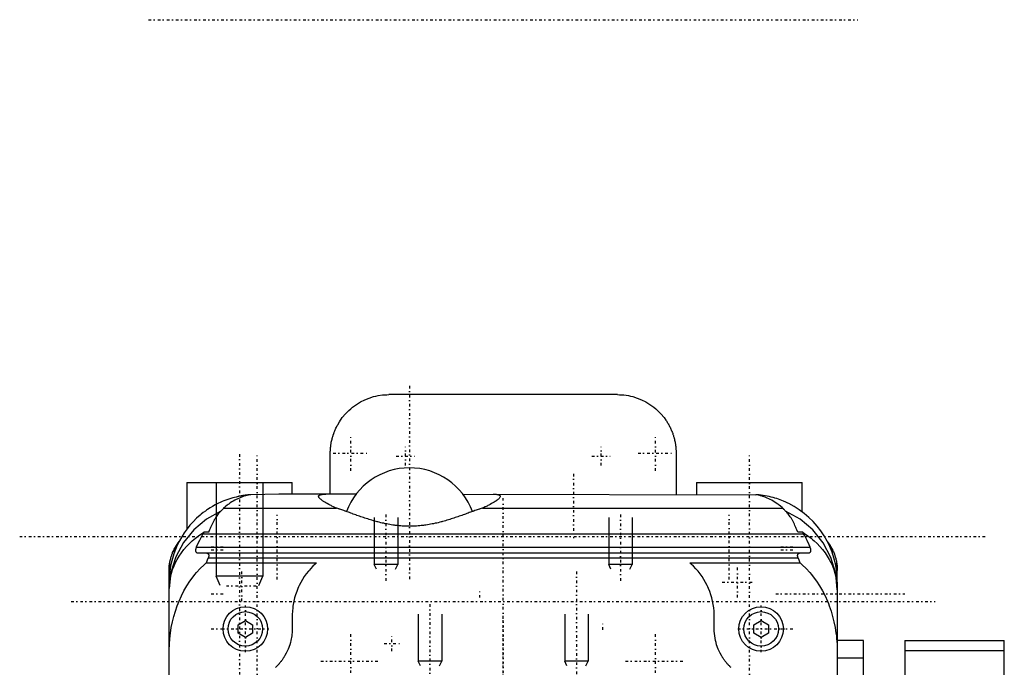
# Model space of a CAD drawing. Extents: x -128 to 128, y -5 to 816.
# Tile 8 of 8: x -83 to 86, y 705 to 816. Entities that reach past the tile are written whole.
import ezdxf

# ---------------------------------------------------------------- set-up
doc = ezdxf.new("R2010")
doc.units = 0
doc.linetypes.add('CENTER', pattern=[1.5, 0.45, -0.5, 0.05, -0.5])
for name, color, linetype in [('AM_0', 7, 'CONTINUOUS'), ('AM_10', 7, 'CONTINUOUS'), ('AM_7', 7, 'CENTER')]:
    doc.layers.add(name, color=color, linetype=linetype)

msp = doc.modelspace()

# ---------------------------------------------------------------- linework, layer by layer
at = {"layer": 'AM_0', "color": 7, "linetype": 'CONTINUOUS'}
for p, q in [((19.5, 752), (-19.5, 752)), ((-29.5, 735), (-29.5, 742)), ((29.5, 742), (29.5, 735)), ((-54, 737), (-54, 729)), ((-54, 737), (-36, 737)), ((-36, 735), (-36, 737)), ((33, 737), (33, 735)), ((33, 737), (51, 737)), ((51, 732), (51, 737)), ((-38.29, 735), (-43.05, 734.92)), ((-25.13, 735), (-38.29, 735)), ((-6.87, 735), (43.11, 734.91)), ((-47.71, 732.63), (-28.47, 732.63)), ((-3.53, 732.63), (47.71, 732.63)), ((-51.1, 728.51), (-51.23, 728.26)), ((-51.23, 728.26), (51.23, 728.26)), ((-50.25, 728.51), (-51.1, 728.51)), ((51.1, 728.51), (50.25, 728.51)), ((51.23, 728.26), (51.1, 728.51)), ((-52.37, 725.95), (52.37, 725.95)), ((-56.16, 725.57), (-56.17, 724.92)), ((-52.06, 725), (52.06, 725)), ((-50.32, 724.15), (50.32, 724.15)), ((56.17, 724.92), (56.16, 725.57)), ((-50.66, 723.27), (-31.86, 723.27)), ((31.86, 723.27), (50.66, 723.27)), ((-57, 718.72), (-57, 722)), ((57, 720), (57, 722)), ((-57, 600), (-57, 720)), ((57, 720), (57, 600)), ((-36, 714.2), (-36, 712)), ((36, 712), (36, 714.2)), ((-45.25, 712.72), (-44, 713.44)), ((-45.25, 711.28), (-45.25, 712.72)), ((-44, 713.44), (-42.75, 712.72)), ((-42.75, 712.72), (-42.75, 711.28)), ((42.75, 712.72), (44, 713.44)), ((42.75, 711.28), (42.75, 712.72)), ((44, 713.44), (45.25, 712.72)), ((45.25, 712.72), (45.25, 711.28)), ((-44, 710.56), (-45.25, 711.28)), ((-42.75, 711.28), (-44, 710.56)), ((44, 710.56), (42.75, 711.28)), ((45.25, 711.28), (44, 710.56)), ((61.5, 710), (57, 710)), ((61.5, 657.92), (61.5, 710)), ((68.5, 710), (85.5, 710)), ((68.5, 710), (68.5, 583.5)), ((85.5, 694.92), (85.5, 710)), ((68.5, 708.3), (85.5, 708.3)), ((61.5, 707), (57, 707))]:
    msp.add_line(p, q, dxfattribs=at)
for points in [[(-48.18, 732.12), (-50.63, 730.74), (-52.78, 728.94), (-54.54, 726.77), (-55.86, 724.32), (-56.69, 721.66), (-57, 718.9)], [(57, 718.68), (56.73, 721.48), (55.92, 724.18), (54.6, 726.68), (52.83, 728.89), (50.66, 730.72), (48.18, 732.12)]]:
    msp.add_lwpolyline(points, dxfattribs=at)
for points in [[(-29.5, 742, 0), (-29.5, 742.09, 0), (-29.5, 742.27, 0), (-29.49, 742.45, 0), (-29.49, 742.54, 0), (-29.48, 742.63, 0), (-29.47, 742.81, 0), (-29.45, 742.98, 0), (-29.43, 743.16, 0), (-29.41, 743.34, 0), (-29.39, 743.51, 0), (-29.37, 743.6, 0), (-29.36, 743.69, 0), (-29.33, 743.86, 0), (-29.29, 744.03, 0), (-29.25, 744.2, 0), (-29.21, 744.37, 0), (-29.17, 744.54, 0), (-29.15, 744.63, 0), (-29.13, 744.71, 0), (-29.08, 744.87, 0), (-29.03, 745.04, 0), (-29, 745.12, 0), (-28.97, 745.2, 0), (-28.92, 745.36, 0), (-28.86, 745.52, 0), (-28.83, 745.6, 0), (-28.8, 745.68, 0), (-28.74, 745.83, 0), (-28.67, 745.98, 0), (-28.61, 746.13, 0), (-28.54, 746.28, 0), (-28.47, 746.43, 0), (-28.43, 746.5, 0), (-28.39, 746.57, 0), (-28.32, 746.72, 0), (-28.24, 746.86, 0), (-27.96, 747.33, 0), (-27.45, 748.07, 0), (-26.91, 748.72, 0), (-26.33, 749.31, 0), (-26.02, 749.58, 0), (-25.7, 749.85, 0), (-25.03, 750.33, 0), (-24.33, 750.76, 0), (-23.61, 751.12, 0), (-22.86, 751.42, 0), (-22.11, 751.65, 0), (-21.73, 751.75, 0), (-21.35, 751.83, 0), (-20.6, 751.94, 0), (-19.86, 751.99, 0), (-19.5, 752, 0)], [(19.5, 752, 0), (19.86, 751.99, 0), (20.6, 751.94, 0), (21.35, 751.83, 0), (21.73, 751.75, 0), (22.11, 751.65, 0), (22.86, 751.42, 0), (23.61, 751.12, 0), (24.33, 750.76, 0), (25.03, 750.33, 0), (25.7, 749.85, 0), (26.02, 749.58, 0), (26.33, 749.31, 0), (26.91, 748.72, 0), (27.45, 748.07, 0), (27.75, 747.65, 0), (27.84, 747.52, 0), (27.92, 747.39, 0), (27.96, 747.33, 0), (28, 747.26, 0), (28.08, 747.13, 0), (28.16, 746.99, 0), (28.24, 746.86, 0), (28.32, 746.72, 0), (28.39, 746.57, 0), (28.43, 746.5, 0), (28.47, 746.43, 0), (28.54, 746.28, 0), (28.61, 746.13, 0), (28.67, 745.98, 0), (28.74, 745.83, 0), (28.8, 745.68, 0), (28.83, 745.6, 0), (28.86, 745.52, 0), (28.92, 745.36, 0), (28.97, 745.2, 0), (29, 745.12, 0), (29.03, 745.04, 0), (29.08, 744.87, 0), (29.13, 744.71, 0), (29.15, 744.63, 0), (29.17, 744.54, 0), (29.21, 744.37, 0), (29.25, 744.2, 0), (29.29, 744.03, 0), (29.33, 743.86, 0), (29.36, 743.69, 0), (29.37, 743.6, 0), (29.39, 743.51, 0), (29.41, 743.34, 0), (29.43, 743.16, 0), (29.45, 742.98, 0), (29.47, 742.81, 0), (29.48, 742.63, 0), (29.49, 742.54, 0), (29.49, 742.45, 0), (29.5, 742.27, 0), (29.5, 742.09, 0), (29.5, 742, 0)], [(-43.05, 734.92, 0), (-43.1, 734.92, 0), (-43.19, 734.91, 0), (-43.28, 734.9, 0), (-43.33, 734.9, 0), (-43.37, 734.89, 0), (-43.47, 734.88, 0), (-43.56, 734.87, 0), (-43.65, 734.86, 0), (-43.75, 734.85, 0), (-43.84, 734.84, 0), (-43.89, 734.84, 0), (-43.93, 734.83, 0), (-44.03, 734.82, 0), (-44.12, 734.8, 0), (-44.21, 734.79, 0), (-44.31, 734.78, 0), (-44.4, 734.76, 0), (-44.45, 734.75, 0), (-44.49, 734.74, 0), (-44.59, 734.73, 0), (-44.68, 734.71, 0), (-44.73, 734.7, 0), (-44.77, 734.69, 0), (-44.87, 734.68, 0), (-44.96, 734.66, 0), (-45.01, 734.65, 0), (-45.05, 734.64, 0), (-45.14, 734.62, 0), (-45.24, 734.6, 0), (-45.56, 734.52, 0), (-46.11, 734.38, 0), (-46.65, 734.22, 0), (-47.17, 734.04, 0), (-47.69, 733.84, 0), (-47.94, 733.74, 0), (-48.19, 733.63, 0), (-48.67, 733.41, 0), (-49.14, 733.17, 0), (-49.59, 732.92, 0), (-50.02, 732.67, 0), (-50.43, 732.4, 0), (-50.63, 732.27, 0), (-50.82, 732.13, 0), (-51.19, 731.85, 0), (-51.54, 731.57, 0), (-51.71, 731.43, 0)], [(-43.05, 734.92, 0), (-43.18, 734.9, 0), (-43.45, 734.85, 0), (-43.71, 734.79, 0), (-43.84, 734.76, 0), (-43.97, 734.73, 0), (-44.24, 734.65, 0), (-44.5, 734.56, 0), (-44.76, 734.46, 0), (-45.02, 734.35, 0), (-45.28, 734.23, 0), (-45.41, 734.17, 0), (-45.54, 734.11, 0), (-45.8, 733.97, 0), (-46.06, 733.82, 0), (-46.31, 733.67, 0), (-46.57, 733.5, 0), (-46.83, 733.32, 0), (-46.95, 733.23, 0), (-47.08, 733.14, 0), (-47.33, 732.94, 0), (-47.58, 732.74, 0), (-47.71, 732.63, 0)], [(-31.5, 734.64, 0), (-31.5, 734.66, 0), (-31.49, 734.7, 0), (-31.48, 734.74, 0), (-31.46, 734.75, 0), (-31.45, 734.77, 0), (-31.42, 734.8, 0), (-31.38, 734.83, 0), (-31.33, 734.86, 0), (-31.28, 734.88, 0), (-31.22, 734.91, 0), (-31.18, 734.92, 0), (-31.15, 734.93, 0), (-31.07, 734.94, 0), (-30.99, 734.96, 0), (-30.9, 734.97, 0), (-30.8, 734.98, 0), (-30.7, 734.99, 0), (-30.65, 734.99, 0), (-30.59, 734.99, 0), (-30.48, 735, 0), (-30.36, 735, 0), (-30.29, 735, 0)], [(-28.47, 732.63, 0), (-28.63, 732.7, 0), (-28.94, 732.84, 0), (-29.24, 732.98, 0), (-29.38, 733.05, 0), (-29.52, 733.12, 0), (-29.78, 733.25, 0), (-30.02, 733.39, 0), (-30.25, 733.51, 0), (-30.45, 733.64, 0), (-30.64, 733.75, 0), (-30.73, 733.81, 0), (-30.81, 733.87, 0), (-30.95, 733.97, 0), (-31.08, 734.08, 0), (-31.2, 734.18, 0), (-31.3, 734.27, 0), (-31.38, 734.36, 0), (-31.41, 734.41, 0), (-31.44, 734.45, 0), (-31.48, 734.53, 0), (-31.5, 734.6, 0), (-31.5, 734.64, 0)], [(-0.5, 734.64, 0), (-0.5, 734.6, 0), (-0.52, 734.53, 0), (-0.56, 734.45, 0), (-0.59, 734.41, 0), (-0.62, 734.36, 0), (-0.7, 734.27, 0), (-0.8, 734.18, 0), (-0.92, 734.08, 0), (-1.05, 733.97, 0), (-1.19, 733.87, 0), (-1.27, 733.81, 0), (-1.36, 733.75, 0), (-1.55, 733.64, 0), (-1.75, 733.51, 0), (-1.98, 733.39, 0), (-2.22, 733.25, 0), (-2.48, 733.12, 0), (-2.62, 733.05, 0), (-2.76, 732.98, 0), (-3.06, 732.84, 0), (-3.37, 732.7, 0), (-3.53, 732.63, 0)], [(-1.71, 735, 0), (-1.64, 735, 0), (-1.52, 735, 0), (-1.41, 734.99, 0), (-1.35, 734.99, 0), (-1.3, 734.99, 0), (-1.2, 734.98, 0), (-1.1, 734.97, 0), (-1.01, 734.96, 0), (-0.93, 734.94, 0), (-0.85, 734.93, 0), (-0.82, 734.92, 0), (-0.78, 734.91, 0), (-0.72, 734.88, 0), (-0.67, 734.86, 0), (-0.62, 734.83, 0), (-0.58, 734.8, 0), (-0.55, 734.77, 0), (-0.54, 734.75, 0), (-0.52, 734.74, 0), (-0.51, 734.7, 0), (-0.5, 734.66, 0), (-0.5, 734.64, 0)], [(48.71, 733.42, 0), (48.59, 733.47, 0), (48.35, 733.59, 0), (48.09, 733.71, 0), (47.96, 733.76, 0), (47.83, 733.82, 0), (47.55, 733.93, 0), (47.27, 734.03, 0), (46.98, 734.14, 0), (46.68, 734.24, 0), (46.37, 734.33, 0), (46.21, 734.38, 0), (46.05, 734.42, 0), (45.73, 734.5, 0), (45.4, 734.58, 0), (45.06, 734.65, 0), (44.72, 734.72, 0), (44.37, 734.77, 0), (44.19, 734.8, 0), (44.01, 734.82, 0), (43.65, 734.87, 0), (43.29, 734.9, 0), (43.11, 734.91, 0)], [(47.71, 732.63, 0), (47.59, 732.73, 0), (47.34, 732.94, 0), (47.09, 733.13, 0), (46.96, 733.23, 0), (46.84, 733.32, 0), (46.58, 733.49, 0), (46.33, 733.66, 0), (46.08, 733.81, 0), (45.82, 733.96, 0), (45.57, 734.09, 0), (45.44, 734.16, 0), (45.31, 734.22, 0), (45.05, 734.34, 0), (44.79, 734.45, 0), (44.54, 734.54, 0), (44.28, 734.63, 0), (44.02, 734.71, 0), (43.89, 734.75, 0), (43.76, 734.78, 0), (43.5, 734.84, 0), (43.24, 734.89, 0), (43.11, 734.91, 0)], [(-47.71, 732.63, 0), (-47.72, 732.62, 0), (-47.73, 732.59, 0), (-47.75, 732.57, 0), (-47.76, 732.56, 0), (-47.77, 732.55, 0), (-47.79, 732.52, 0), (-47.81, 732.49, 0), (-47.84, 732.47, 0), (-47.86, 732.44, 0), (-47.88, 732.41, 0), (-47.9, 732.4, 0), (-47.91, 732.38, 0), (-47.94, 732.36, 0), (-47.97, 732.33, 0), (-48.07, 732.22, 0), (-48.18, 732.12, 0)], [(-3.53, 732.63, 0), (-3.61, 732.61, 0), (-3.78, 732.55, 0), (-3.94, 732.5, 0), (-4.03, 732.47, 0), (-4.11, 732.44, 0), (-4.29, 732.38, 0), (-4.46, 732.32, 0), (-4.64, 732.26, 0), (-4.83, 732.2, 0), (-5.01, 732.13, 0), (-5.11, 732.1, 0), (-5.21, 732.06, 0), (-5.4, 731.99, 0), (-5.6, 731.92, 0), (-5.79, 731.85, 0), (-6, 731.77, 0), (-6.2, 731.7, 0), (-6.31, 731.66, 0), (-6.41, 731.62, 0), (-6.62, 731.55, 0), (-6.84, 731.47, 0), (-6.95, 731.43, 0), (-7.05, 731.39, 0), (-7.27, 731.31, 0), (-7.5, 731.24, 0), (-7.61, 731.2, 0), (-7.72, 731.16, 0), (-7.95, 731.08, 0), (-8.18, 731, 0), (-8.41, 730.92, 0), (-8.64, 730.85, 0), (-8.88, 730.77, 0), (-9, 730.73, 0), (-9.12, 730.7, 0), (-9.36, 730.62, 0), (-9.6, 730.55, 0), (-9.85, 730.48, 0), (-10.09, 730.41, 0), (-10.34, 730.34, 0), (-10.47, 730.3, 0), (-10.59, 730.27, 0), (-10.84, 730.21, 0), (-11.1, 730.14, 0), (-11.35, 730.08, 0), (-11.61, 730.03, 0), (-11.87, 729.97, 0), (-12, 729.94, 0), (-12.13, 729.92, 0), (-12.39, 729.87, 0), (-12.65, 729.82, 0), (-12.91, 729.78, 0), (-13.18, 729.74, 0), (-13.44, 729.7, 0), (-13.58, 729.68, 0), (-13.71, 729.67, 0), (-13.98, 729.63, 0), (-14.25, 729.61, 0), (-14.51, 729.58, 0), (-14.78, 729.57, 0), (-15.05, 729.55, 0), (-15.19, 729.54, 0), (-15.32, 729.54, 0), (-15.59, 729.53, 0), (-15.86, 729.53, 0), (-16, 729.53, 0), (-16.14, 729.53, 0), (-16.41, 729.53, 0), (-16.68, 729.54, 0), (-16.81, 729.54, 0), (-16.95, 729.55, 0), (-17.22, 729.57, 0), (-17.49, 729.58, 0), (-17.75, 729.61, 0), (-18.02, 729.63, 0), (-18.29, 729.67, 0), (-18.42, 729.68, 0), (-18.56, 729.7, 0), (-18.82, 729.74, 0), (-19.09, 729.78, 0), (-19.35, 729.82, 0), (-19.61, 729.87, 0), (-19.87, 729.92, 0), (-20, 729.94, 0), (-20.13, 729.97, 0), (-20.39, 730.03, 0), (-20.65, 730.08, 0), (-20.9, 730.14, 0), (-21.16, 730.21, 0), (-21.41, 730.27, 0), (-21.53, 730.3, 0), (-21.66, 730.34, 0), (-21.91, 730.41, 0), (-22.15, 730.48, 0), (-22.4, 730.55, 0), (-22.64, 730.62, 0), (-22.88, 730.7, 0), (-23, 730.73, 0), (-23.12, 730.77, 0), (-23.36, 730.85, 0), (-23.59, 730.92, 0), (-23.82, 731, 0), (-24.05, 731.08, 0), (-24.28, 731.16, 0), (-24.39, 731.2, 0), (-24.5, 731.24, 0), (-24.73, 731.31, 0), (-24.95, 731.39, 0), (-25.05, 731.43, 0), (-25.16, 731.47, 0), (-25.38, 731.55, 0), (-25.59, 731.62, 0), (-25.69, 731.66, 0), (-25.8, 731.7, 0), (-26, 731.77, 0), (-26.21, 731.85, 0), (-26.4, 731.92, 0), (-26.6, 731.99, 0), (-26.79, 732.06, 0), (-26.89, 732.1, 0), (-26.99, 732.13, 0), (-27.17, 732.2, 0), (-27.36, 732.26, 0), (-27.54, 732.32, 0), (-27.71, 732.38, 0), (-27.89, 732.44, 0), (-27.97, 732.47, 0), (-28.06, 732.5, 0), (-28.22, 732.55, 0), (-28.39, 732.61, 0), (-28.47, 732.63, 0)], [(48.18, 732.12, 0), (48.07, 732.22, 0), (47.97, 732.33, 0), (47.94, 732.36, 0), (47.91, 732.38, 0), (47.9, 732.4, 0), (47.88, 732.41, 0), (47.86, 732.44, 0), (47.84, 732.47, 0), (47.81, 732.49, 0), (47.79, 732.52, 0), (47.77, 732.55, 0), (47.76, 732.56, 0), (47.75, 732.57, 0), (47.73, 732.59, 0), (47.72, 732.62, 0), (47.71, 732.63, 0)], [(-48.18, 732.12, 0), (-48.24, 732.06, 0), (-48.37, 731.92, 0), (-48.5, 731.78, 0), (-48.56, 731.71, 0), (-48.63, 731.63, 0), (-48.75, 731.47, 0), (-48.87, 731.3, 0), (-48.99, 731.13, 0), (-49.11, 730.94, 0), (-49.23, 730.75, 0), (-49.29, 730.65, 0), (-49.34, 730.54, 0), (-49.46, 730.33, 0), (-49.57, 730.11, 0), (-49.68, 729.89, 0), (-49.78, 729.65, 0), (-49.89, 729.41, 0), (-49.94, 729.29, 0), (-49.99, 729.16, 0), (-50.1, 728.91, 0), (-50.2, 728.64, 0), (-50.25, 728.51, 0)], [(50.25, 728.51, 0), (50.2, 728.64, 0), (50.1, 728.91, 0), (49.99, 729.16, 0), (49.94, 729.29, 0), (49.89, 729.41, 0), (49.78, 729.65, 0), (49.68, 729.89, 0), (49.57, 730.12, 0), (49.46, 730.33, 0), (49.34, 730.54, 0), (49.29, 730.65, 0), (49.23, 730.75, 0), (49.11, 730.94, 0), (48.99, 731.13, 0), (48.87, 731.3, 0), (48.75, 731.47, 0), (48.63, 731.63, 0), (48.56, 731.71, 0), (48.5, 731.78, 0), (48.37, 731.92, 0), (48.24, 732.06, 0), (48.18, 732.12, 0)], [(-57, 718.72, 0), (-57, 719.02, 0), (-56.96, 719.63, 0), (-56.88, 720.26, 0), (-56.83, 720.58, 0), (-56.76, 720.9, 0), (-56.6, 721.53, 0), (-56.41, 722.15, 0), (-56.17, 722.75, 0), (-55.91, 723.32, 0), (-55.62, 723.88, 0), (-55.46, 724.16, 0), (-55.29, 724.44, 0), (-54.91, 724.99, 0), (-54.49, 725.54, 0), (-54.03, 726.07, 0), (-53.55, 726.57, 0), (-53.05, 727.05, 0), (-52.79, 727.27, 0), (-52.53, 727.48, 0), (-51.99, 727.9, 0), (-51.4, 728.31, 0), (-51.1, 728.51, 0)], [(-51.23, 728.26, 0), (-51.45, 727.87, 0), (-51.84, 727.11, 0), (-52.2, 726.34, 0), (-52.37, 725.95, 0)], [(51.1, 728.51, 0), (51.4, 728.31, 0), (51.99, 727.9, 0), (52.53, 727.48, 0), (52.79, 727.27, 0), (53.05, 727.05, 0), (53.55, 726.57, 0), (54.03, 726.07, 0), (54.49, 725.54, 0), (54.91, 724.99, 0), (55.29, 724.44, 0), (55.46, 724.16, 0), (55.62, 723.88, 0), (55.91, 723.32, 0), (56.17, 722.75, 0), (56.41, 722.15, 0), (56.6, 721.53, 0), (56.76, 720.9, 0), (56.83, 720.58, 0), (56.88, 720.26, 0), (56.96, 719.63, 0), (57, 719.02, 0), (57, 718.72, 0)], [(52.37, 725.95, 0), (52.2, 726.34, 0), (51.84, 727.11, 0), (51.45, 727.87, 0), (51.23, 728.26, 0)], [(-56.88, 723.39, 0), (-56.87, 723.46, 0), (-56.84, 723.6, 0), (-56.81, 723.74, 0), (-56.79, 723.81, 0), (-56.78, 723.88, 0), (-56.74, 724.03, 0), (-56.7, 724.17, 0), (-56.66, 724.32, 0), (-56.61, 724.47, 0), (-56.56, 724.62, 0), (-56.53, 724.69, 0), (-56.51, 724.76, 0), (-56.45, 724.91, 0), (-56.4, 725.05, 0), (-56.33, 725.2, 0), (-56.27, 725.34, 0), (-56.2, 725.49, 0), (-56.16, 725.56, 0), (-56.13, 725.63, 0), (-56.05, 725.78, 0), (-55.97, 725.93, 0), (-55.93, 726, 0)], [(-56.16, 725.57, 0), (-56.03, 725.81, 0), (-55.77, 726.27, 0), (-55.47, 726.71, 0), (-55.31, 726.92, 0)], [(-52.37, 725.95, 0), (-52.39, 725.9, 0), (-52.42, 725.8, 0), (-52.45, 725.71, 0), (-52.46, 725.67, 0), (-52.47, 725.62, 0), (-52.49, 725.54, 0), (-52.5, 725.46, 0), (-52.5, 725.39, 0), (-52.5, 725.32, 0), (-52.48, 725.26, 0), (-52.48, 725.24, 0), (-52.47, 725.21, 0), (-52.44, 725.16, 0), (-52.41, 725.12, 0), (-52.37, 725.08, 0), (-52.32, 725.06, 0), (-52.27, 725.03, 0), (-52.25, 725.02, 0), (-52.22, 725.02, 0), (-52.16, 725.01, 0), (-52.09, 725, 0), (-52.06, 725, 0)], [(52.06, 725, 0), (52.09, 725, 0), (52.16, 725.01, 0), (52.22, 725.02, 0), (52.25, 725.02, 0), (52.27, 725.03, 0), (52.32, 725.06, 0), (52.37, 725.08, 0), (52.41, 725.12, 0), (52.44, 725.16, 0), (52.47, 725.21, 0), (52.48, 725.23, 0), (52.48, 725.26, 0), (52.5, 725.32, 0), (52.5, 725.39, 0), (52.5, 725.46, 0), (52.49, 725.54, 0), (52.47, 725.62, 0), (52.46, 725.67, 0), (52.45, 725.71, 0), (52.42, 725.8, 0), (52.39, 725.9, 0), (52.37, 725.95, 0)], [(55.31, 726.92, 0), (55.47, 726.71, 0), (55.77, 726.27, 0), (56.03, 725.81, 0), (56.16, 725.57, 0)], [(55.93, 726, 0), (55.97, 725.93, 0), (56.05, 725.78, 0), (56.13, 725.63, 0), (56.16, 725.56, 0), (56.2, 725.49, 0), (56.27, 725.34, 0), (56.33, 725.2, 0), (56.4, 725.05, 0), (56.45, 724.91, 0), (56.51, 724.76, 0), (56.53, 724.69, 0), (56.56, 724.62, 0), (56.61, 724.47, 0), (56.66, 724.32, 0), (56.7, 724.17, 0), (56.74, 724.03, 0), (56.78, 723.88, 0), (56.79, 723.81, 0), (56.81, 723.74, 0), (56.84, 723.6, 0), (56.87, 723.46, 0), (56.88, 723.39, 0)], [(-50.91, 725, 0), (-50.87, 725, 0), (-50.79, 725, 0), (-50.71, 724.99, 0), (-50.68, 724.98, 0), (-50.64, 724.97, 0), (-50.57, 724.95, 0), (-50.51, 724.93, 0), (-50.45, 724.9, 0), (-50.4, 724.87, 0), (-50.35, 724.82, 0), (-50.33, 724.8, 0), (-50.33, 724.8, 0), (-50.32, 724.79, 0), (-50.31, 724.78, 0), (-50.31, 724.78, 0), (-50.31, 724.77, 0), (-50.3, 724.76, 0), (-50.3, 724.76, 0), (-50.29, 724.75, 0), (-50.29, 724.74, 0), (-50.28, 724.73, 0), (-50.28, 724.72, 0), (-50.28, 724.72, 0), (-50.27, 724.71, 0), (-50.27, 724.7, 0), (-50.26, 724.69, 0), (-50.26, 724.68, 0), (-50.26, 724.67, 0), (-50.26, 724.67, 0), (-50.25, 724.66, 0), (-50.25, 724.65, 0), (-50.25, 724.64, 0), (-50.25, 724.63, 0), (-50.24, 724.62, 0), (-50.24, 724.61, 0), (-50.24, 724.6, 0), (-50.24, 724.59, 0), (-50.24, 724.58, 0), (-50.24, 724.57, 0), (-50.24, 724.56, 0), (-50.24, 724.55, 0), (-50.24, 724.54, 0), (-50.24, 724.53, 0), (-50.24, 724.52, 0), (-50.24, 724.51, 0), (-50.24, 724.5, 0), (-50.24, 724.49, 0), (-50.24, 724.47, 0), (-50.24, 724.46, 0), (-50.24, 724.45, 0), (-50.24, 724.45, 0), (-50.24, 724.43, 0), (-50.24, 724.42, 0), (-50.24, 724.41, 0), (-50.24, 724.41, 0), (-50.25, 724.39, 0), (-50.25, 724.38, 0), (-50.25, 724.37, 0), (-50.25, 724.37, 0), (-50.26, 724.35, 0), (-50.26, 724.34, 0), (-50.26, 724.32, 0), (-50.27, 724.31, 0), (-50.27, 724.3, 0), (-50.27, 724.29, 0), (-50.27, 724.28, 0), (-50.28, 724.27, 0), (-50.28, 724.25, 0), (-50.29, 724.24, 0), (-50.29, 724.22, 0), (-50.3, 724.21, 0), (-50.3, 724.2, 0), (-50.3, 724.19, 0), (-50.31, 724.18, 0), (-50.32, 724.16, 0), (-50.32, 724.15, 0)], [(-50.32, 724.15, 0), (-50.38, 724.01, 0), (-50.49, 723.72, 0), (-50.6, 723.42, 0), (-50.66, 723.27, 0)], [(50.32, 724.15, 0), (50.32, 724.16, 0), (50.31, 724.18, 0), (50.3, 724.19, 0), (50.3, 724.2, 0), (50.3, 724.21, 0), (50.29, 724.22, 0), (50.29, 724.24, 0), (50.28, 724.25, 0), (50.28, 724.27, 0), (50.27, 724.28, 0), (50.27, 724.29, 0), (50.27, 724.3, 0), (50.27, 724.31, 0), (50.26, 724.32, 0), (50.26, 724.34, 0), (50.26, 724.35, 0), (50.25, 724.37, 0), (50.25, 724.37, 0), (50.25, 724.38, 0), (50.25, 724.39, 0), (50.24, 724.41, 0), (50.24, 724.41, 0), (50.24, 724.42, 0), (50.24, 724.43, 0), (50.24, 724.45, 0), (50.24, 724.45, 0), (50.24, 724.46, 0), (50.24, 724.47, 0), (50.24, 724.49, 0), (50.24, 724.5, 0), (50.24, 724.51, 0), (50.24, 724.52, 0), (50.24, 724.53, 0), (50.24, 724.54, 0), (50.24, 724.55, 0), (50.24, 724.56, 0), (50.24, 724.57, 0), (50.24, 724.58, 0), (50.24, 724.59, 0), (50.24, 724.6, 0), (50.24, 724.61, 0), (50.24, 724.62, 0), (50.25, 724.63, 0), (50.25, 724.64, 0), (50.25, 724.65, 0), (50.25, 724.66, 0), (50.26, 724.67, 0), (50.26, 724.67, 0), (50.26, 724.68, 0), (50.26, 724.69, 0), (50.27, 724.7, 0), (50.27, 724.71, 0), (50.28, 724.72, 0), (50.28, 724.72, 0), (50.28, 724.73, 0), (50.29, 724.74, 0), (50.29, 724.75, 0), (50.3, 724.76, 0), (50.3, 724.76, 0), (50.31, 724.77, 0), (50.31, 724.78, 0), (50.31, 724.78, 0), (50.32, 724.79, 0), (50.33, 724.8, 0), (50.33, 724.8, 0), (50.35, 724.82, 0), (50.4, 724.87, 0), (50.45, 724.9, 0), (50.51, 724.93, 0), (50.57, 724.95, 0), (50.64, 724.97, 0), (50.68, 724.98, 0), (50.71, 724.99, 0), (50.79, 725, 0), (50.87, 725, 0), (50.91, 725, 0)], [(50.66, 723.27, 0), (50.6, 723.42, 0), (50.49, 723.72, 0), (50.38, 724.01, 0), (50.32, 724.15, 0)], [(-57, 722, 0), (-57, 722.22, 0), (-56.97, 722.68, 0), (-56.92, 723.15, 0), (-56.88, 723.39, 0)], [(-57, 708.01, 0), (-57, 708.46, 0), (-56.96, 709.39, 0), (-56.89, 710.34, 0), (-56.84, 710.82, 0), (-56.78, 711.3, 0), (-56.63, 712.27, 0), (-56.43, 713.22, 0), (-56.2, 714.15, 0), (-55.94, 715.06, 0), (-55.64, 715.92, 0), (-55.48, 716.34, 0), (-55.31, 716.77, 0), (-54.92, 717.63, 0), (-54.48, 718.49, 0), (-53.99, 719.34, 0), (-53.46, 720.15, 0), (-52.9, 720.92, 0), (-52.61, 721.28, 0), (-52.31, 721.63, 0), (-51.7, 722.3, 0), (-51.02, 722.95, 0), (-50.66, 723.27, 0)], [(-56.82, 722.32, 0), (-56.82, 722.35, 0), (-56.83, 722.4, 0), (-56.83, 722.45, 0), (-56.83, 722.47, 0), (-56.83, 722.5, 0), (-56.84, 722.56, 0), (-56.84, 722.61, 0), (-56.84, 722.67, 0), (-56.85, 722.72, 0), (-56.85, 722.78, 0), (-56.85, 722.81, 0), (-56.85, 722.84, 0), (-56.86, 722.9, 0), (-56.86, 722.96, 0), (-56.86, 723.02, 0), (-56.87, 723.09, 0), (-56.87, 723.15, 0), (-56.87, 723.19, 0), (-56.87, 723.22, 0), (-56.87, 723.29, 0), (-56.88, 723.36, 0), (-56.88, 723.39, 0)], [(-31.86, 723.27, 0), (-32.07, 723.08, 0), (-32.48, 722.69, 0), (-32.88, 722.27, 0), (-33.07, 722.06, 0), (-33.25, 721.84, 0), (-33.61, 721.39, 0), (-33.94, 720.93, 0), (-34.25, 720.45, 0), (-34.53, 719.95, 0), (-34.79, 719.44, 0), (-34.92, 719.19, 0), (-35.03, 718.92, 0), (-35.24, 718.39, 0), (-35.43, 717.85, 0), (-35.59, 717.31, 0), (-35.73, 716.75, 0), (-35.83, 716.19, 0), (-35.88, 715.91, 0), (-35.92, 715.62, 0), (-35.97, 715.06, 0), (-36, 714.49, 0), (-36, 714.2, 0)], [(36, 714.2, 0), (36, 714.49, 0), (35.97, 715.06, 0), (35.92, 715.62, 0), (35.88, 715.91, 0), (35.83, 716.19, 0), (35.73, 716.75, 0), (35.59, 717.31, 0), (35.43, 717.85, 0), (35.24, 718.39, 0), (35.03, 718.92, 0), (34.92, 719.19, 0), (34.79, 719.44, 0), (34.53, 719.95, 0), (34.25, 720.45, 0), (33.94, 720.93, 0), (33.61, 721.39, 0), (33.25, 721.84, 0), (33.07, 722.06, 0), (32.88, 722.27, 0), (32.48, 722.69, 0), (32.07, 723.08, 0), (31.86, 723.27, 0)], [(50.66, 723.27, 0), (51.02, 722.95, 0), (51.7, 722.3, 0), (52.31, 721.63, 0), (52.61, 721.28, 0), (52.9, 720.92, 0), (53.46, 720.15, 0), (53.99, 719.34, 0), (54.48, 718.49, 0), (54.92, 717.63, 0), (55.31, 716.77, 0), (55.48, 716.34, 0), (55.64, 715.92, 0), (55.94, 715.06, 0), (56.2, 714.15, 0), (56.43, 713.22, 0), (56.63, 712.27, 0), (56.78, 711.3, 0), (56.84, 710.82, 0), (56.89, 710.34, 0), (56.96, 709.39, 0), (57, 708.46, 0), (57, 708.01, 0)], [(56.88, 723.39, 0), (56.88, 723.36, 0), (56.87, 723.29, 0), (56.87, 723.22, 0), (56.87, 723.19, 0), (56.87, 723.15, 0), (56.87, 723.09, 0), (56.86, 723.02, 0), (56.86, 722.96, 0), (56.86, 722.9, 0), (56.85, 722.84, 0), (56.85, 722.81, 0), (56.85, 722.78, 0), (56.85, 722.72, 0), (56.84, 722.67, 0), (56.84, 722.61, 0), (56.84, 722.56, 0), (56.83, 722.5, 0), (56.83, 722.47, 0), (56.83, 722.45, 0), (56.83, 722.4, 0), (56.82, 722.35, 0), (56.82, 722.32, 0)], [(56.88, 723.39, 0), (56.92, 723.15, 0), (56.97, 722.68, 0), (57, 722.22, 0), (57, 722, 0)], [(-36, 712, 0), (-36.01, 711.61, 0), (-36.08, 710.83, 0), (-36.21, 710.05, 0), (-36.31, 709.67, 0), (-36.42, 709.29, 0), (-36.69, 708.56, 0), (-37.02, 707.84, 0), (-37.24, 707.44, 0), (-37.31, 707.33, 0), (-37.37, 707.22, 0), (-37.41, 707.16, 0), (-37.44, 707.11, 0), (-37.52, 707, 0), (-37.59, 706.89, 0), (-37.67, 706.78, 0), (-37.74, 706.68, 0), (-37.82, 706.57, 0), (-37.86, 706.52, 0), (-37.9, 706.47, 0), (-37.98, 706.37, 0), (-38.06, 706.27, 0), (-38.15, 706.16, 0), (-38.23, 706.07, 0), (-38.32, 705.97, 0), (-38.36, 705.92, 0), (-38.41, 705.87, 0), (-38.5, 705.78, 0), (-38.59, 705.68, 0), (-38.64, 705.64, 0), (-38.68, 705.59, 0), (-38.78, 705.5, 0), (-38.87, 705.41, 0)], [(38.87, 705.41, 0), (38.78, 705.5, 0), (38.68, 705.59, 0), (38.64, 705.64, 0), (38.59, 705.68, 0), (38.5, 705.78, 0), (38.41, 705.87, 0), (38.36, 705.92, 0), (38.32, 705.97, 0), (38.23, 706.07, 0), (38.15, 706.16, 0), (38.06, 706.27, 0), (37.98, 706.37, 0), (37.9, 706.47, 0), (37.86, 706.52, 0), (37.82, 706.57, 0), (37.74, 706.68, 0), (37.67, 706.78, 0), (37.59, 706.89, 0), (37.52, 707, 0), (37.44, 707.11, 0), (37.41, 707.16, 0), (37.37, 707.22, 0), (37.31, 707.33, 0), (37.24, 707.44, 0), (37.02, 707.84, 0), (36.69, 708.56, 0), (36.42, 709.29, 0), (36.31, 709.67, 0), (36.21, 710.05, 0), (36.08, 710.83, 0), (36.01, 711.61, 0), (36, 712, 0)]]:
    msp.add_polyline3d(points, dxfattribs=at)
for centre, radius in [((-44, 712), 3.8), ((44, 712), 3.8), ((-44, 712), 2.95), ((44, 712), 2.95)]:
    msp.add_circle(centre, radius, dxfattribs=at)
for centre, radius, start, end in [((-16, 728), 11.5, 20.62, 159.38), ((42, 720), 15, 0, 63.4349), ((-42, 720), 15, 130.3318, 180), ((-49, 722), 8, 142.0546, 150), ((49, 722), 8, 30, 37.9454)]:
    msp.add_arc(centre, radius, start, end, dxfattribs=at)
at = {"layer": 'AM_10', "color": 7, "linetype": 'CONTINUOUS'}
for p, q in [((-49, 737), (-49, 721)), ((-41, 737), (-41, 721)), ((-22, 731), (-22, 723)), ((-18, 731), (-18, 723)), ((18, 731), (18, 723)), ((22, 731), (22, 723)), ((-18, 723), (-22, 723)), ((-21.62, 722.2), (-22, 723)), ((-18.38, 722.2), (-18, 723)), ((22, 723), (18, 723)), ((18.38, 722.2), (18, 723)), ((21.62, 722.2), (22, 723)), ((-41, 721), (-49, 721)), ((-48.32, 719.4), (-49, 721)), ((-41.68, 719.4), (-41, 721)), ((-14.5, 714.5), (-14.5, 706.5)), ((-10.5, 714.5), (-10.5, 706.5)), ((10.5, 714.5), (10.5, 706.5)), ((14.5, 714.5), (14.5, 706.5)), ((-10.5, 706.5), (-14.5, 706.5)), ((-14.12, 705.7), (-14.5, 706.5)), ((-10.88, 705.7), (-10.5, 706.5)), ((14.5, 706.5), (10.5, 706.5)), ((10.88, 705.7), (10.5, 706.5)), ((14.12, 705.7), (14.5, 706.5))]:
    msp.add_line(p, q, dxfattribs=at)
at = {"layer": 'AM_7', "color": 4, "linetype": 'CENTER'}
for p, q in [((-60.5, 816), (60.5, 816)), ((-16, 753.5), (-16, 720.5)), ((-26, 739.01), (-26, 744.99)), ((26, 739.01), (26, 744.99)), ((-16.7, 739.92), (-16.7, 743.08)), ((16.7, 739.92), (16.7, 743.08)), ((-45, 741.85), (-45, 635.15)), ((-42, 635.15), (-42, 741.85)), ((-28.99, 742), (-23.01, 742)), ((-18.27, 741.5), (-15.12, 741.5)), ((15.12, 741.5), (18.27, 741.5)), ((23.01, 742), (28.99, 742)), ((42, 635.15), (42, 741.85)), ((12, 738.5), (12, 727.5)), ((0, 625.4), (0, 734.6)), ((-38.56, 720.45), (-38.56, 731.47)), ((-20, 731.53), (-20, 719.94)), ((20, 731.53), (20, 719.94)), ((38.56, 720.45), (38.56, 731.47)), ((-82.5, 727.76), (82.5, 727.76)), ((-49.81, 726), (-47.39, 726)), ((-44.08, 725.96), (-33.05, 725.96)), ((33.05, 725.96), (44.08, 725.96)), ((47.39, 726), (49.81, 726)), ((-49.81, 725.5), (-47.39, 725.5)), ((47.39, 725.5), (49.81, 725.5)), ((40, 717.37), (40, 722.63)), ((-44.62, 716.72), (-44.62, 721.97)), ((12.5, 721.8), (12.5, 638.2)), ((-47.24, 719.34), (-41.99, 719.34)), ((37.37, 720), (42.63, 720)), ((-49.81, 718), (-47.39, 718)), ((-4, 717.34), (-4, 718.66)), ((46.5, 718), (68.5, 718)), ((-73.7, 716.71), (73.7, 716.71)), ((-44, 708.01), (-44, 715.99)), ((-12.5, 716.23), (-12.5, 678.27)), ((44, 708.01), (44, 715.99)), ((0, 645.56), (0, 714.44)), ((0, 646.4), (0, 713.6)), ((17, 711.84), (17, 713.16)), ((-49.81, 712), (-47.39, 712)), ((-47.99, 712), (-40.01, 712)), ((-26, 701.38), (-26, 711.62)), ((-19, 708.19), (-19, 710.81)), ((26, 701.38), (26, 711.62)), ((40.01, 712), (47.99, 712)), ((47.39, 712), (49.81, 712)), ((-20.31, 709.5), (-17.69, 709.5)), ((-31.12, 706.5), (-20.88, 706.5)), ((20.88, 706.5), (31.12, 706.5))]:
    msp.add_line(p, q, dxfattribs=at)

doc.saveas('drawing.dxf')
